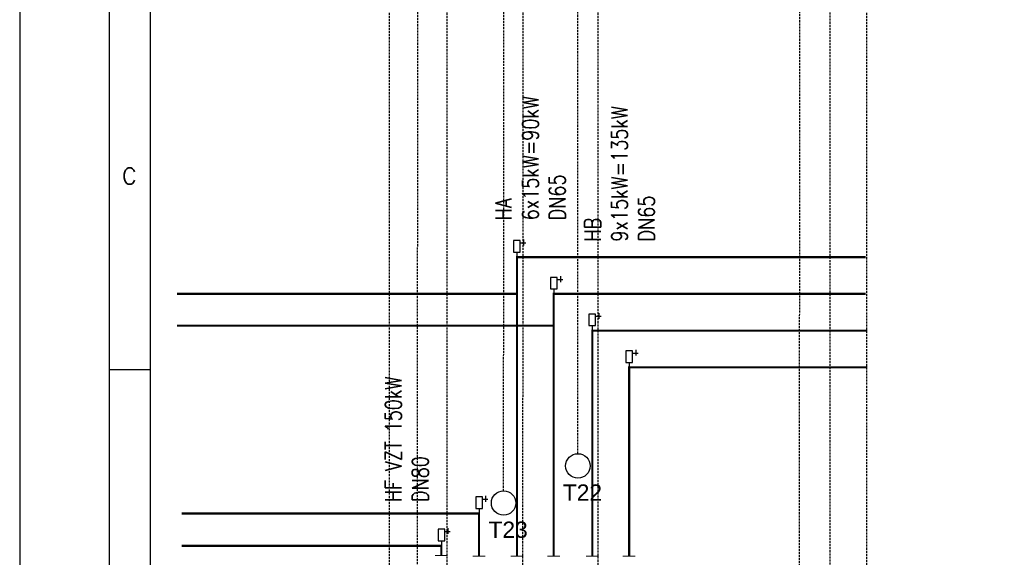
# Model space of a CAD drawing. Header units: millimetres. Extents: x 16 to 2801, y 7797 to 8217.
# Tile 10 of 18: x 2207 to 2328, y 8042 to 8108. Entities that reach past the tile are written whole.
import ezdxf
from ezdxf.enums import TextEntityAlignment as Align

# ---------------------------------------------------------------- set-up
doc = ezdxf.new("R2010")
doc.units = ezdxf.units.MM
doc.linetypes.add('DASHED', pattern=[19.05, 12.7, -6.35])
doc.linetypes.add('ČÁRKOVANÁ2', pattern=[0.375, 0.25, -0.125])
doc.layers.add('G-TECHOLOGIE', color=6, linetype='Continuous', lineweight=20)
doc.layers.add('NEKO_armatury', color=7, linetype='Continuous', lineweight=25)
for name, color, linetype in [('NWT_UT_PRIV', 1, 'Continuous'), ('NWT_UT_ZARIZENI', 4, 'Continuous'), ('NWT_UT_ZPÁT', 150, 'DASHED'), ('Přístroje MaR', 1, 'Continuous'), ('UT_TEXT', 90, 'Continuous'), ('Výkres', 4, 'Continuous')]:
    doc.layers.add(name, color=color, linetype=linetype)
doc.layers.add('Výkres netisk', color=7, linetype='Continuous', plot=False)
doc.styles.add('ROMANS', font='romans.shx', dxfattribs={"width": 0.8})
doc.styles.get("Standard").update_dxf_attribs({"font": 'arial.ttf'})

# ---------------------------------------------------------------- blocks, each defined once
blk = doc.blocks.new('A$C04BD0CC1')
at = {"layer": 'NEKO_armatury', "ltscale": 40}
for p, q in [((-62, 267), (-166, 267)), ((-123, 327), (-123, 219)), ((0, 93), (0, 0))]:
    blk.add_line(p, q, dxfattribs=at)
blk.add_lwpolyline([(-62, 307), (62, 307), (62, 93), (-62, 93)], close=True, dxfattribs=at)

msp = doc.modelspace()

# ---------------------------------------------------------------- linework, layer by layer
at = {"layer": 'G-TECHOLOGIE', "color": 251}
for p, q in [((2259.64, 8042.07, 61940.74), (2258.11, 8042.07, 61940.74)), ((2264.26, 8041.98, 61940.74), (2262.73, 8041.98, 61940.74)), ((2268.91, 8042.01, 61940.74), (2267.39, 8042.01, 61940.74)), ((2273.42, 8041.98, 61940.74), (2271.9, 8041.98, 61940.74)), ((2278.15, 8042.01, 61940.74), (2276.63, 8042.01, 61940.74)), ((2282.66, 8042.01, 61940.74), (2281.14, 8042.01, 61940.74))]:
    msp.add_line(p, q, dxfattribs=at)
at = {"layer": 'NWT_UT_PRIV', "color": 251, "const_width": 0.264, "elevation": 61940.74}
for points in [[(2268.15, 8042.01), (2268.15, 8078.69), (2310.9, 8078.69)], [(2268.15, 8074.18), (2226.46, 8074.18)], [(2277.39, 8042.01), (2277.39, 8069.67), (2311.13, 8069.67)], [(2263.5, 8042.01), (2263.5, 8043.27)]]:
    msp.add_lwpolyline(points, dxfattribs=at)
at = {"layer": 'NWT_UT_ZARIZENI', "color": 251, "elevation": 61940.74}
for points in [[(2268.15, 8074.18), (2268.15, 8074.18)], [(2268.15, 8069.67), (2268.15, 8069.67)]]:
    msp.add_lwpolyline(points, dxfattribs=at)
at = {"layer": 'NWT_UT_ZPÁT', "color": 251, "ltscale": 0.25, "const_width": 0.264, "elevation": 61940.74}
for points in [[(2272.66, 8042.01), (2272.66, 8074.18), (2310.9, 8074.18)], [(2272.66, 8070.28), (2226.46, 8070.28)], [(2281.9, 8042.01), (2281.9, 8065.16), (2311.13, 8065.16)], [(2263.5, 8043.27), (2263.5, 8047.23), (2227.03, 8047.23)], [(2258.88, 8043.27), (2227.03, 8043.27)]]:
    msp.add_lwpolyline(points, dxfattribs=at)
at = {"layer": 'NWT_UT_ZPÁT', "color": 251, "const_width": 0.264, "elevation": 61940.74}
msp.add_lwpolyline([(2258.88, 8042.07), (2258.88, 8043.27)], dxfattribs=at)
at = {"layer": 'Přístroje MaR', "linetype": 'ČÁRKOVANÁ2'}
for p, q in [((2255.95, 8040.26, 61940.74), (2256.04, 8182.4, 62252)), ((2266.51, 8050.02, 61940.74), (2266.59, 8182.4, 62252)), ((2275.62, 8054.57, 61940.74), (2275.61, 8182.4, 62252)), ((2302.8, 8011.5, 61940.74), (2302.84, 8182.4, 62252)), ((2306.54, 7997.46, 61940.74), (2306.58, 8182.4, 62252)), ((2311.06, 8006.04, 61940.74), (2311.01, 8182.4, 62252)), ((2259.6, 8022.94, 61940.74), (2259.59, 8172.4, 62252)), ((2268.87, 8022.94, 61940.74), (2268.95, 8172.4, 62252)), ((2278.11, 8022.94, 61940.74), (2278.13, 8172.4, 62252)), ((2252.52, 8018.79, 61940.74), (2252.52, 8162.4, 62252))]:
    msp.add_line(p, q, dxfattribs=at)
at = {"layer": 'Přístroje MaR'}
for centre in [(2275.62, 8053.07, 61940.74), (2266.51, 8048.52, 61940.74)]:
    msp.add_circle(centre, 1.5, dxfattribs=at)
at = {"layer": 'Výkres'}
for p, q in [((2223.18, 8202.4, 62252), (2223.18, 7832.4, 62252)), ((2218.18, 8064.9, 62252), (2223.18, 8064.9, 62252))]:
    msp.add_line(p, q, dxfattribs=at)
at = {"layer": 'Výkres', "elevation": 62252}
msp.add_lwpolyline([(2790.18, 7807.4), (2218.18, 7807.4), (2218.18, 8207.4), (2790.18, 8207.4), (2790.18, 7807.4)], close=True, dxfattribs=at)
at = {"layer": 'Výkres netisk', "color": 7, "elevation": 62252}
msp.add_lwpolyline([(2207.18, 7797.4), (2801.18, 7797.4), (2801.18, 8217.4), (2207.18, 8217.4)], close=True, dxfattribs=at)

# ---------------------------------------------------------------- block references
at = {"layer": 'NEKO_armatury', "color": 251, "ltscale": 40, "xscale": -0.006600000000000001, "yscale": 0.006600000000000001, "zscale": 0.006600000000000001}
for p in [(2268.15, 8078.69, 61940.74), (2272.66, 8074.18, 61940.74), (2277.39, 8069.67, 61940.74), (2281.9, 8065.16, 61940.74), (2263.5, 8047.23, 61940.74), (2258.88, 8043.27, 61940.74)]:
    msp.add_blockref('A$C04BD0CC1', p, dxfattribs=at)

# ---------------------------------------------------------------- texts
at = {"layer": 'Přístroje MaR'}
for s, p in [('T22', (2273.77, 8048.8, 61940.74)), ('T23', (2264.66, 8044.24, 61940.74))]:
    msp.add_text(s, height=2, dxfattribs=at).set_placement(p)
at = {"layer": 'UT_TEXT', "color": 251, "char_height": 1.98, "attachment_point": 7, "rotation": 90, "style": 'ROMANS'}
for s, insert in [('\\A1;\\pxql;HA 6x15kW=90kW\\PDN65', (2274.09, 8083.2, 61940.74)), ('\\A1;\\pxql;HB 9x15kW=135kW\\PDN65', (2285.02, 8080.6, 61940.74)), ('\\A1;\\pxql;HF VZT 150kW\\PDN80', (2257.29, 8048.63, 61940.74))]:
    msp.add_mtext_dynamic_manual_height_columns(s, width=1527.3631, gutter_width=755.64, heights=[1425.35], dxfattribs=dict(at, insert=insert)).dxf.set("width", 15.2736)
at = {"layer": 'Výkres', "style": 'ROMANS'}
msp.add_text('C', height=2, dxfattribs=at).set_placement((2220.62, 8087.64, 62252), align=Align.CENTER)

doc.saveas('drawing.dxf')
